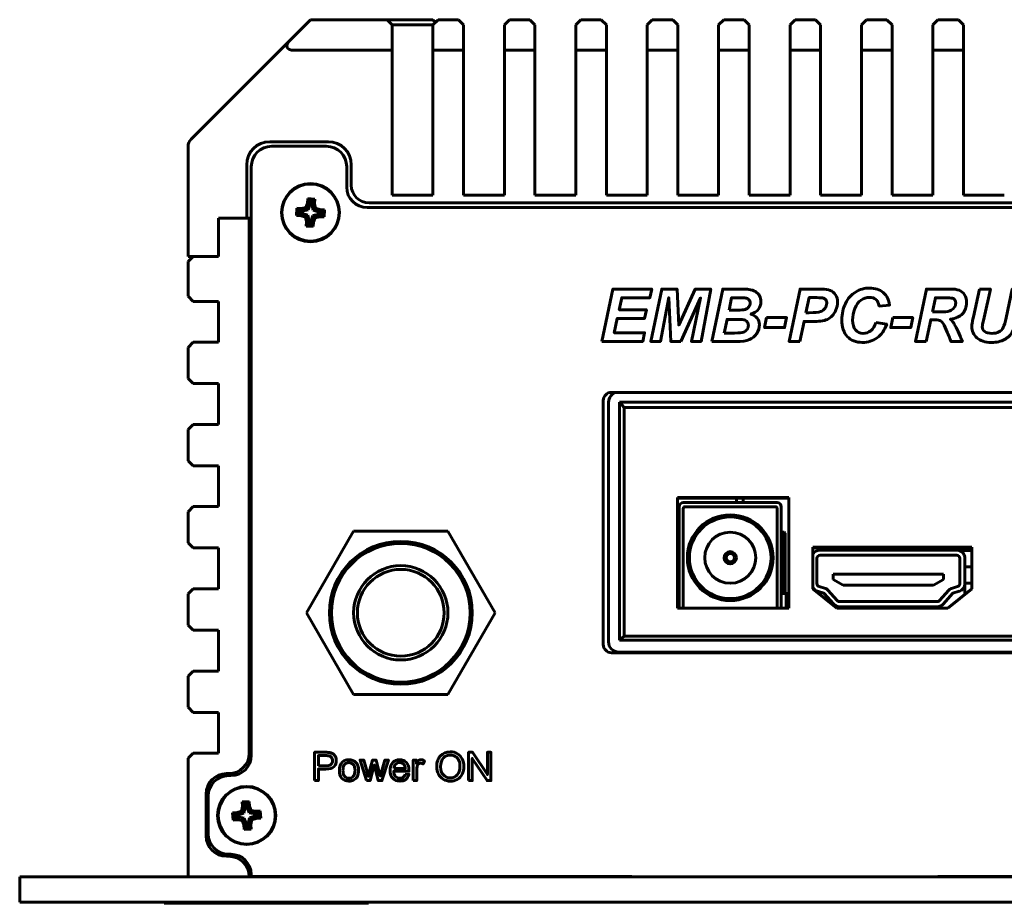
# Model space of a CAD drawing. Header units: millimetres. Extents: x -130 to 140, y -142 to 74.
# Tile 1 of 13: x -130 to -33, y -142 to -55. Entities that reach past the tile are written whole.
import ezdxf

# ---------------------------------------------------------------- set-up
doc = ezdxf.new("R2010")
doc.units = ezdxf.units.MM
doc.linetypes.add('K5LT_BASIC', pattern=[0])

msp = doc.modelspace()

# ---------------------------------------------------------------- linework, layer by layer
at = {"color": 150, "linetype": 'K5LT_BASIC', "lineweight": 60, "true_color": 0x0080ff}
for p, q in [((-103.206, -57.068), (-101.212, -55.074)), ((-101.212, -55.074), (-101.212, -55.068)), ((-101.212, -55.068), (-93.706, -55.068)), ((-93.706, -55.068), (-92.306, -55.068)), ((-93.206, -55.568), (-93.706, -55.068)), ((-93.206, -55.568), (-93.206, -58.068)), ((-93.206, -55.568), (-92.087, -55.568)), ((-92.306, -55.068), (-89.212, -55.068)), ((-92.087, -55.568), (-89.205, -55.568)), ((-89.212, -55.068), (-88.959, -55.322)), ((-89.212, -55.068), (-88.959, -55.322)), ((-88.705, -55.068), (-89.205, -55.568)), ((-89.205, -58.068), (-89.205, -55.568)), ((-88.705, -55.068), (-86.705, -55.068)), ((-86.205, -55.568), (-86.705, -55.068)), ((-86.205, -55.568), (-86.205, -58.068)), ((-81.706, -55.068), (-82.206, -55.568)), ((-82.206, -58.068), (-82.206, -55.568)), ((-81.706, -55.068), (-79.706, -55.068)), ((-79.206, -55.568), (-79.706, -55.068)), ((-79.206, -55.568), (-79.206, -58.068)), ((-74.706, -55.068), (-75.206, -55.568)), ((-75.206, -58.068), (-75.206, -55.568)), ((-74.706, -55.068), (-72.706, -55.068)), ((-72.206, -55.568), (-72.706, -55.068)), ((-72.206, -55.568), (-72.206, -58.068)), ((-67.706, -55.068), (-68.206, -55.568)), ((-68.206, -58.068), (-68.206, -55.568)), ((-67.706, -55.068), (-65.706, -55.068)), ((-65.206, -55.568), (-65.706, -55.068)), ((-65.206, -55.568), (-65.206, -58.068)), ((-60.706, -55.068), (-61.206, -55.568)), ((-61.206, -58.068), (-61.206, -55.568)), ((-60.706, -55.068), (-58.706, -55.068)), ((-58.206, -55.568), (-58.706, -55.068)), ((-58.206, -55.568), (-58.206, -58.068)), ((-53.706, -55.068), (-54.206, -55.568)), ((-54.206, -58.068), (-54.206, -55.568)), ((-53.706, -55.068), (-51.706, -55.068)), ((-51.206, -55.568), (-51.706, -55.068)), ((-51.206, -55.568), (-51.206, -58.068)), ((-46.706, -55.068), (-47.206, -55.568)), ((-47.206, -58.068), (-47.206, -55.568)), ((-46.706, -55.068), (-44.706, -55.068)), ((-44.206, -55.568), (-44.706, -55.068)), ((-44.206, -55.568), (-44.206, -58.068)), ((-39.706, -55.068), (-40.206, -55.568)), ((-40.206, -58.068), (-40.206, -55.568)), ((-39.706, -55.068), (-37.706, -55.068)), ((-37.206, -55.568), (-37.706, -55.068)), ((-37.206, -55.568), (-37.206, -58.068)), ((-103.206, -57.068), (-112.914, -66.775)), ((-102.792, -58.068), (-93.206, -58.068)), ((-93.206, -58.068), (-93.206, -72.268)), ((-89.205, -72.268), (-89.205, -58.068)), ((-89.205, -58.068), (-86.205, -58.068)), ((-86.205, -72.268), (-86.205, -58.068)), ((-82.206, -72.268), (-82.206, -58.068)), ((-82.206, -58.068), (-79.206, -58.068)), ((-79.206, -58.068), (-79.206, -72.268)), ((-75.206, -72.268), (-75.206, -58.068)), ((-75.206, -58.068), (-72.206, -58.068)), ((-72.206, -58.068), (-72.206, -72.268)), ((-68.206, -72.268), (-68.206, -58.068)), ((-68.206, -58.068), (-65.206, -58.068)), ((-65.206, -58.068), (-65.206, -72.268)), ((-61.206, -72.268), (-61.206, -58.068)), ((-61.206, -58.068), (-58.206, -58.068)), ((-58.206, -58.068), (-58.206, -72.268)), ((-54.206, -72.268), (-54.206, -58.068)), ((-54.206, -58.068), (-51.206, -58.068)), ((-51.206, -58.068), (-51.206, -72.268)), ((-47.206, -72.268), (-47.206, -58.068)), ((-47.206, -58.068), (-44.206, -58.068)), ((-44.206, -58.068), (-44.206, -72.268)), ((-40.206, -72.268), (-40.206, -58.068)), ((-40.206, -58.068), (-37.206, -58.068)), ((-37.206, -58.068), (-37.206, -72.268)), ((-113.206, -78.268), (-113.206, -67.482)), ((-105.206, -67.018), (-99.456, -67.018)), ((-99.656, -67.468), (-105.006, -67.468)), ((-107.456, -74.518), (-107.456, -69.268)), ((-107.006, -69.468), (-107.006, -127.116)), ((-97.656, -71.468), (-97.656, -69.468)), ((-97.206, -69.268), (-97.206, -71.268)), ((-93.206, -72.268), (-89.205, -72.268)), ((-86.205, -72.268), (-82.206, -72.268)), ((-79.206, -72.268), (-75.206, -72.268)), ((-72.206, -72.268), (-68.206, -72.268)), ((-65.206, -72.268), (-61.206, -72.268)), ((-58.206, -72.268), (-54.206, -72.268)), ((-51.206, -72.268), (-47.206, -72.268)), ((-44.206, -72.268), (-40.206, -72.268)), ((-37.206, -72.268), (-33.206, -72.268)), ((-101.506, -73.05), (-101.651, -73.471)), ((-101.48, -72.595), (-101.506, -73.05)), ((-101.244, -73.102), (-101.506, -73.05)), ((-100.781, -72.634), (-101.48, -72.595)), ((-101.231, -72.874), (-101.48, -72.595)), ((-101.244, -73.102), (-101.449, -73.697)), ((-101.231, -72.874), (-101.244, -73.102)), ((-101.06, -72.884), (-101.231, -72.874)), ((-101.073, -73.111), (-101.06, -72.884)), ((-101.073, -73.111), (-100.807, -73.089)), ((-100.935, -73.726), (-101.073, -73.111)), ((-101.06, -72.884), (-100.781, -72.634)), ((-100.807, -73.089), (-100.781, -72.634)), ((-100.709, -73.524), (-100.807, -73.089)), ((-95.456, -73.018), (-0.755, -73.018)), ((-102.54, -73.543), (-102.579, -74.242)), ((-102.301, -73.993), (-102.579, -74.242)), ((-102.579, -74.242), (-102.124, -74.267)), ((-102.085, -73.569), (-102.54, -73.543)), ((-102.291, -73.822), (-102.54, -73.543)), ((-102.291, -73.822), (-102.301, -73.993)), ((-102.301, -73.993), (-102.073, -74.005)), ((-102.063, -73.835), (-102.291, -73.822)), ((-102.073, -74.005), (-102.124, -74.267)), ((-102.124, -74.267), (-101.703, -74.413)), ((-101.651, -73.471), (-102.085, -73.569)), ((-102.063, -73.835), (-102.085, -73.569)), ((-102.073, -74.005), (-101.478, -74.211)), ((-101.449, -73.697), (-102.063, -73.835)), ((-101.478, -74.211), (-101.703, -74.413)), ((-101.449, -73.697), (-101.651, -73.471)), ((-101.478, -74.211), (-101.34, -74.825)), ((-101.169, -74.835), (-100.964, -74.239)), ((-100.964, -74.239), (-100.349, -74.102)), ((-100.964, -74.239), (-100.762, -74.465)), ((-100.935, -73.726), (-100.709, -73.524)), ((-100.34, -73.931), (-100.935, -73.726)), ((-100.288, -73.669), (-100.709, -73.524)), ((-100.349, -74.102), (-100.328, -74.368)), ((-100.349, -74.102), (-100.122, -74.115)), ((-100.34, -73.931), (-100.288, -73.669)), ((-100.112, -73.944), (-100.34, -73.931)), ((-99.834, -73.694), (-100.288, -73.669)), ((-100.122, -74.115), (-100.112, -73.944)), ((-100.122, -74.115), (-99.873, -74.393)), ((-100.112, -73.944), (-99.834, -73.694)), ((-99.873, -74.393), (-99.834, -73.694)), ((-0.305, -73.468), (-95.656, -73.468)), ((-107.456, -74.518), (-110.206, -74.518)), ((-110.206, -78.268), (-110.206, -74.518)), ((-110.206, -78.268), (-110.206, -74.518)), ((-107.206, -74.518), (-110.206, -74.518)), ((-107.206, -74.518), (-107.206, -126.916)), ((-107.206, -74.518), (-107.006, -74.518)), ((-101.703, -74.413), (-101.606, -74.847)), ((-101.606, -74.847), (-101.632, -75.302)), ((-101.353, -75.053), (-101.632, -75.302)), ((-101.34, -74.825), (-101.606, -74.847)), ((-101.34, -74.825), (-101.353, -75.053)), ((-101.353, -75.053), (-101.182, -75.062)), ((-101.182, -75.062), (-101.169, -74.835)), ((-101.182, -75.062), (-100.933, -75.341)), ((-101.169, -74.835), (-100.907, -74.886)), ((-100.933, -75.341), (-100.907, -74.886)), ((-100.907, -74.886), (-100.762, -74.465)), ((-100.762, -74.465), (-100.328, -74.368)), ((-100.328, -74.368), (-99.873, -74.393)), ((-101.632, -75.302), (-100.933, -75.341)), ((-112.706, -78.268), (-113.206, -78.268)), ((-112.706, -78.268), (-113.206, -78.768)), ((-113.206, -82.161), (-113.206, -78.768)), ((-112.706, -78.268), (-110.206, -78.268)), ((-110.206, -78.268), (-112.206, -78.268)), ((-113.206, -82.161), (-112.706, -82.661)), ((-110.206, -82.661), (-112.706, -82.661)), ((-110.206, -86.661), (-110.206, -82.661)), ((-112.706, -86.661), (-113.206, -87.161)), ((-112.706, -86.661), (-110.206, -86.661)), ((-113.206, -90.213), (-113.206, -87.161)), ((-113.206, -90.213), (-112.706, -90.713)), ((-110.206, -90.713), (-112.706, -90.713)), ((-110.206, -94.713), (-110.206, -90.713)), ((85.694, -91.57), (-71.706, -91.57)), ((-72.506, -92.37), (-72.506, -116.27)), ((-71.996, -92.537), (-71.996, -116.008)), ((-70.917, -115.849), (-70.917, -92.539)), ((-70.469, -93.038), (-70.917, -92.539)), ((-70.917, -92.539), (84.926, -92.539)), ((-70.469, -115.455), (-70.469, -93.038)), ((-70.469, -93.038), (84.478, -93.038)), ((-112.706, -94.713), (-113.206, -95.213)), ((-113.206, -98.263), (-113.206, -95.213)), ((-112.706, -94.713), (-110.206, -94.713)), ((-113.206, -98.263), (-112.706, -98.763)), ((-110.206, -98.763), (-112.706, -98.763)), ((-110.206, -102.763), (-110.206, -98.763)), ((-54.313, -101.881), (-65.246, -101.881)), ((-65.246, -101.881), (-65.246, -112.716)), ((-54.313, -101.949), (-65.246, -101.949)), ((-59.466, -102.368), (-59.466, -101.949)), ((-58.816, -101.949), (-58.816, -102.368)), ((-54.313, -112.716), (-54.313, -101.881)), ((-112.706, -102.763), (-113.206, -103.263)), ((-112.706, -102.763), (-110.206, -102.763)), ((-65.066, -102.768), (-65.066, -112.618)), ((-55.466, -102.368), (-64.666, -102.368)), ((-64.666, -112.618), (-64.666, -102.968)), ((-64.466, -102.768), (-55.666, -102.768)), ((-55.466, -102.968), (-55.466, -112.618)), ((-55.066, -112.618), (-55.066, -102.768)), ((-113.206, -106.315), (-113.206, -103.263)), ((-101.594, -113.166), (-96.975, -105.166)), ((-87.738, -105.166), (-96.975, -105.166)), ((-83.119, -113.166), (-87.738, -105.166)), ((-55.066, -105.268), (-54.873, -105.268)), ((-55.066, -105.368), (-54.831, -105.368)), ((-54.831, -105.368), (-54.873, -105.268)), ((-54.873, -105.268), (-54.781, -105.268)), ((-54.831, -111.268), (-54.831, -105.368)), ((-54.831, -105.368), (-54.681, -105.368)), ((-54.681, -105.368), (-54.781, -105.268)), ((-54.681, -111.268), (-54.681, -105.368)), ((-113.206, -106.315), (-112.706, -106.815)), ((-110.206, -106.815), (-112.706, -106.815)), ((-110.206, -110.815), (-110.206, -106.815)), ((-51.979, -106.744), (-51.979, -110.819)), ((-36.378, -106.744), (-51.979, -106.744)), ((-36.378, -106.812), (-51.979, -106.812)), ((-37.866, -107.018), (-51.266, -107.018)), ((-37.588, -107.068), (-36.378, -107.068)), ((-36.378, -110.819), (-36.378, -106.744)), ((-51.566, -110.297), (-51.566, -107.818)), ((-51.266, -107.518), (-37.866, -107.518)), ((-37.566, -107.818), (-37.566, -110.297)), ((-37.066, -110.297), (-37.066, -107.818)), ((-37.066, -108.668), (-36.378, -108.668)), ((-49.966, -109.368), (-49.966, -109.918)), ((-39.166, -109.368), (-49.966, -109.368)), ((-49.966, -109.918), (-48.99, -110.448)), ((-40.143, -110.448), (-39.166, -109.918)), ((-39.166, -109.918), (-39.166, -109.368)), ((-112.706, -110.815), (-113.206, -111.315)), ((-112.706, -110.815), (-110.206, -110.815)), ((-51.979, -110.819), (-49.625, -112.716)), ((-50.74, -110.773), (-51.355, -110.583)), ((-49.581, -111.966), (-50.489, -110.935)), ((-48.99, -110.448), (-40.143, -110.448)), ((-38.644, -110.935), (-39.552, -111.966)), ((-38.733, -112.716), (-36.378, -110.819)), ((-37.778, -110.583), (-38.393, -110.773)), ((-37.066, -110.268), (-36.378, -110.268)), ((-37.066, -111.373), (-37.066, -110.297)), ((-113.206, -114.365), (-113.206, -111.315)), ((-55.066, -111.268), (-54.586, -111.268)), ((-54.586, -111.268), (-54.313, -111.268)), ((-54.586, -112.716), (-54.586, -111.268)), ((-51.502, -111.061), (-50.887, -111.25)), ((-50.864, -111.265), (-49.956, -112.297)), ((-39.177, -112.297), (-38.269, -111.265)), ((-38.246, -111.25), (-37.631, -111.061)), ((-65.246, -112.716), (-54.313, -112.716)), ((-65.066, -112.716), (-65.066, -112.618)), ((-64.666, -112.618), (-64.666, -112.716)), ((-55.466, -112.716), (-55.466, -112.618)), ((-55.066, -112.618), (-55.066, -112.716)), ((-49.625, -112.716), (-38.733, -112.716)), ((-39.777, -112.068), (-49.356, -112.068)), ((-49.356, -112.568), (-39.777, -112.568)), ((-101.594, -113.166), (-96.975, -121.166)), ((-87.738, -121.166), (-83.119, -113.166)), ((-113.206, -114.365), (-112.706, -114.865)), ((-110.206, -114.865), (-112.706, -114.865)), ((-110.206, -118.865), (-110.206, -114.865)), ((-70.469, -115.455), (-70.917, -115.849)), ((84.478, -115.455), (-70.469, -115.455)), ((84.926, -115.849), (-70.917, -115.849)), ((-71.706, -117.07), (85.694, -117.07)), ((-70.997, -117.005), (85.006, -117.005)), ((-112.706, -118.865), (-113.206, -119.365)), ((-113.206, -122.416), (-113.206, -119.365)), ((-112.706, -118.865), (-110.206, -118.865)), ((-96.975, -121.166), (-87.738, -121.166)), ((-113.206, -122.416), (-112.706, -122.916)), ((-110.206, -122.916), (-112.706, -122.916)), ((-110.206, -126.916), (-110.206, -122.916)), ((-112.706, -126.916), (-113.206, -127.416)), ((-112.706, -126.916), (-110.206, -126.916)), ((-113.206, -139.018), (-113.206, -127.416)), ((-109.206, -128.916), (-109.43, -128.916)), ((-109.006, -129.116), (-109.23, -129.116)), ((-111.43, -130.916), (-111.43, -135.018)), ((-111.23, -131.116), (-111.23, -134.818)), ((-107.87, -132.146), (-107.96, -132.582)), ((-107.204, -131.641), (-107.903, -131.691)), ((-107.903, -131.691), (-107.87, -132.146)), ((-107.62, -131.936), (-107.903, -131.691)), ((-107.604, -132.163), (-107.87, -132.146)), ((-107.604, -132.163), (-107.731, -132.78)), ((-107.449, -131.924), (-107.62, -131.936)), ((-107.62, -131.936), (-107.604, -132.163)), ((-107.449, -131.924), (-107.204, -131.641)), ((-107.433, -132.151), (-107.449, -131.924)), ((-107.433, -132.151), (-107.172, -132.096)), ((-107.218, -132.743), (-107.433, -132.151)), ((-107.172, -132.096), (-107.204, -131.641)), ((-107.02, -132.514), (-107.172, -132.096)), ((-108.379, -132.734), (-108.834, -132.766)), ((-108.551, -133.011), (-108.834, -132.766)), ((-108.834, -132.766), (-108.783, -133.464)), ((-108.323, -132.995), (-108.551, -133.011)), ((-108.551, -133.011), (-108.539, -133.182)), ((-108.539, -133.182), (-108.311, -133.165)), ((-107.96, -132.582), (-108.379, -132.734)), ((-108.323, -132.995), (-108.379, -132.734)), ((-108.311, -133.165), (-108.329, -133.432)), ((-107.731, -132.78), (-108.323, -132.995)), ((-108.311, -133.165), (-107.695, -133.293)), ((-107.731, -132.78), (-107.96, -132.582)), ((-107.218, -132.743), (-107.02, -132.514)), ((-106.602, -132.871), (-107.218, -132.743)), ((-107.182, -133.256), (-106.589, -133.042)), ((-106.584, -132.605), (-107.02, -132.514)), ((-106.602, -132.871), (-106.584, -132.605)), ((-106.374, -132.855), (-106.602, -132.871)), ((-106.589, -133.042), (-106.362, -133.025)), ((-106.589, -133.042), (-106.534, -133.303)), ((-106.129, -132.572), (-106.584, -132.605)), ((-106.374, -132.855), (-106.129, -132.572)), ((-106.362, -133.025), (-106.374, -132.855)), ((-106.362, -133.025), (-106.079, -133.27)), ((-106.079, -133.27), (-106.129, -132.572)), ((-108.539, -133.182), (-108.783, -133.464)), ((-108.783, -133.464), (-108.329, -133.432)), ((-108.329, -133.432), (-107.893, -133.522)), ((-107.695, -133.293), (-107.893, -133.522)), ((-107.893, -133.522), (-107.741, -133.941)), ((-107.48, -133.885), (-107.741, -133.941)), ((-107.741, -133.941), (-107.708, -134.395)), ((-107.464, -134.113), (-107.708, -134.395)), ((-107.695, -133.293), (-107.48, -133.885)), ((-107.48, -133.885), (-107.464, -134.113)), ((-107.464, -134.113), (-107.293, -134.1)), ((-107.309, -133.873), (-107.182, -133.256)), ((-107.293, -134.1), (-107.309, -133.873)), ((-107.309, -133.873), (-107.043, -133.891)), ((-107.293, -134.1), (-107.01, -134.345)), ((-107.182, -133.256), (-106.953, -133.455)), ((-107.043, -133.891), (-106.953, -133.455)), ((-107.01, -134.345), (-107.043, -133.891)), ((-106.953, -133.455), (-106.534, -133.303)), ((-106.534, -133.303), (-106.079, -133.27)), ((-107.708, -134.395), (-107.01, -134.345)), ((-109.43, -137.018), (-109.206, -137.018)), ((-109.23, -136.818), (-109.006, -136.818)), ((-107.006, -138.77), (-107.006, -139.01)), ((-129.706, -141.518), (-129.706, -139.018)), ((-129.706, -139.018), (-119.706, -139.018)), ((-119.706, -139.018), (130.294, -139.018)), ((-107.006, -139.01), (-69.706, -139.01)), ((-104.206, -139.018), (-104.206, -139.01)), ((-69.706, -139.01), (-69.706, -139.018)), ((-39.706, -139.018), (-39.706, -139.01)), ((-39.706, -139.01), (-9.706, -139.01)), ((-129.706, -141.518), (-119.706, -141.518)), ((-119.706, -141.518), (130.294, -141.518)), ((-115.531, -141.518), (-115.531, -141.618)), ((-114.531, -141.618), (-115.531, -141.618)), ((-96.531, -141.618), (-114.531, -141.618)), ((-114.491, -141.618), (-114.491, -141.619)), ((-111.565, -141.619), (-114.491, -141.619)), ((-111.565, -141.618), (-111.565, -141.619)), ((-111.499, -141.618), (-111.499, -141.619)), ((-109.232, -141.619), (-111.499, -141.619)), ((-109.232, -141.618), (-109.232, -141.619)), ((-109.042, -141.618), (-109.042, -141.619)), ((-108.722, -141.619), (-109.042, -141.619)), ((-108.722, -141.618), (-108.722, -141.619)), ((-106.734, -141.619), (-108.722, -141.619)), ((-106.734, -141.618), (-106.734, -141.619)), ((-106.417, -141.618), (-106.417, -141.619)), ((-106.416, -141.619), (-106.417, -141.619)), ((-105.326, -141.619), (-106.416, -141.619)), ((-105.326, -141.618), (-105.326, -141.619)), ((-105.206, -141.618), (-105.206, -141.619)), ((-105.047, -141.619), (-105.206, -141.619)), ((-104.085, -141.619), (-105.047, -141.619)), ((-104.085, -141.618), (-104.085, -141.619)), ((-103.008, -141.619), (-104.085, -141.619)), ((-103.008, -141.618), (-103.008, -141.619)), ((-102.713, -141.618), (-102.713, -141.619)), ((-102.392, -141.619), (-102.713, -141.619)), ((-102.392, -141.618), (-102.392, -141.619)), ((-100.404, -141.619), (-102.392, -141.619)), ((-100.404, -141.618), (-100.404, -141.619)), ((-100.161, -141.618), (-100.161, -141.619)), ((-100.161, -141.618), (-100.161, -141.619)), ((-99.095, -141.619), (-100.161, -141.619)), ((-100.161, -141.619), (-100.161, -141.619)), ((-99.095, -141.618), (-99.095, -141.619)), ((-97.7, -141.619), (-99.095, -141.619)), ((-97.7, -141.618), (-97.7, -141.619)), ((-97.351, -141.618), (-97.351, -141.619)), ((-97.351, -141.619), (-97.351, -141.619)), ((-97.055, -141.619), (-97.351, -141.619)), ((-97.055, -141.618), (-97.055, -141.619)), ((-96.44, -141.619), (-97.055, -141.619)), ((-95.531, -141.618), (-96.531, -141.618)), ((-96.215, -141.619), (-96.44, -141.619)), ((-96.215, -141.618), (-96.215, -141.619)), ((-95.531, -141.518), (-95.531, -141.618))]:
    msp.add_line(p, q, dxfattribs=at)
for centre, radius in [((-101.206, -73.968), 2.85), ((-101.206, -73.968), 2.8), ((-60.066, -107.768), 4.2), ((-60.066, -107.768), 4), ((-60.066, -107.768), 2.5), ((-60.066, -107.768), 0.6), ((-60.066, -107.768), 0.4), ((-92.356, -113.166), 4.619), ((-92.356, -113.166), 4.25), ((-107.456, -133.018), 2.85), ((-107.456, -133.018), 2.8)]:
    msp.add_circle(centre, radius, dxfattribs=at)
for centre, radius, start, end in [((-112.206, -67.482), 1, 135, 180), ((-105.206, -69.268), 2.25, 90, 180), ((-105.006, -69.468), 2, 90, 180), ((-99.656, -69.468), 2, 0, 90), ((-99.456, -69.268), 2.25, 0, 90), ((-95.456, -71.268), 1.75, 180, 270), ((-95.656, -71.468), 2, 180, 270), ((-71.706, -92.37), 0.8, 90, 180), ((-64.666, -102.768), 0.4, 90, 180), ((-64.466, -102.968), 0.2, 90, 180), ((-55.666, -102.968), 0.2, 0, 90), ((-55.466, -102.768), 0.4, 0, 90), ((-92.356, -113.166), 7, 0, 180), ((-92.356, -113.166), 6.8, 0, 180), ((-51.266, -107.818), 0.8, 90, 153.02256), ((-37.866, -107.818), 0.8, 0, 90), ((-51.266, -107.818), 0.3, 90, 180), ((-37.866, -107.818), 0.3, 0, 90), ((-51.266, -110.297), 0.8, 206.97744, 252.89727), ((-51.266, -110.297), 0.3, 180, 252.89727), ((-50.902, -111.298), 0.55, 41.34778, 72.89727), ((-38.231, -111.298), 0.55, 107.10273, 138.65222), ((-37.866, -110.297), 0.3, 287.10273, 0), ((-37.866, -110.297), 0.8, 287.10273, 0), ((-50.902, -111.298), 0.05, 41.34778, 72.89727), ((-38.231, -111.298), 0.05, 107.10273, 138.65222), ((-64.566, -112.668), 0.1, 180, 208.75932), ((-55.566, -112.668), 0.1, 331.24068, 0), ((-49.356, -111.768), 0.8, 221.34778, 270), ((-49.356, -111.768), 0.3, 221.34778, 270), ((-39.777, -111.768), 0.3, 269.99999, 318.65222), ((-39.777, -111.768), 0.8, 269.99999, 318.65222), ((-92.356, -113.166), 7, 180, 0), ((-92.356, -113.166), 6.8, 180, 0), ((-71.706, -116.27), 0.8, 180, 270), ((-109.206, -126.916), 2, 270, 0), ((-109.006, -127.116), 2, 270, 0), ((-109.43, -130.916), 2, 90, 180), ((-109.23, -131.116), 2, 90, 180), ((-109.43, -135.018), 2, 180, 270), ((-109.23, -134.818), 2, 180, 270), ((-109.206, -139.018), 2, 0, 90), ((-109.006, -138.818), 2, 1.3806, 90)]:
    msp.add_arc(centre, radius, start, end, dxfattribs=at)
for centre, major_axis, ratio, start_param, end_param in [((-101.792, -57.068), (-1.707, -0.707), 0.414214, 5.497787, 7.068583), ((-70.994, -92.54), (0.853, -0.527), 0.996941, 2.371248, 3.693524), ((-70.994, -116.005), (0.853, 0.527), 0.996941, 2.589661, 4.157719)]:
    msp.add_ellipse(centre, major_axis=major_axis, ratio=ratio, start_param=start_param, end_param=end_param, dxfattribs=at)
for points, knots in [([(-72.65, -86.586), (-72.65, -86.586), (-71.573, -81.448), (-71.573, -81.448), (-67.767, -81.448), (-67.767, -81.448), (-67.947, -82.31), (-67.947, -82.31), (-70.697, -82.31), (-70.697, -82.31), (-70.951, -83.472), (-70.951, -83.472), (-68.284, -83.472), (-68.284, -83.472), (-68.464, -84.333), (-68.464, -84.333), (-71.139, -84.333), (-71.139, -84.333), (-71.443, -85.725), (-71.443, -85.725), (-68.457, -85.725), (-68.457, -85.725), (-68.636, -86.586), (-68.636, -86.586), (-72.65, -86.586), (-72.65, -86.586)], [0, 0, 0, 0, 0.083333, 0.083333, 0.166667, 0.166667, 0.25, 0.25, 0.333333, 0.333333, 0.416667, 0.416667, 0.5, 0.5, 0.583333, 0.583333, 0.666667, 0.666667, 0.75, 0.75, 0.833333, 0.833333, 0.916667, 0.916667, 1, 1, 1, 1]), ([(-64.895, -86.586), (-64.895, -86.586), (-65.9, -86.586), (-65.9, -86.586), (-66.091, -82.294), (-66.091, -82.294), (-66.906, -86.586), (-66.906, -86.586), (-67.86, -86.586), (-67.86, -86.586), (-66.784, -81.448), (-66.784, -81.448), (-65.276, -81.448), (-65.276, -81.448), (-65.118, -84.98), (-65.118, -84.98), (-63.501, -81.448), (-63.501, -81.448), (-61.98, -81.448), (-61.98, -81.448), (-62.917, -86.586), (-62.917, -86.586), (-63.875, -86.586), (-63.875, -86.586), (-62.981, -82.324), (-62.981, -82.324), (-64.895, -86.586), (-64.895, -86.586)], [0, 0, 0, 0, 0.076923, 0.076923, 0.153846, 0.153846, 0.230769, 0.230769, 0.307692, 0.307692, 0.384615, 0.384615, 0.461538, 0.461538, 0.538462, 0.538462, 0.615385, 0.615385, 0.692308, 0.692308, 0.769231, 0.769231, 0.846154, 0.846154, 0.923077, 0.923077, 1, 1, 1, 1]), ([(-61.886, -86.586), (-61.886, -86.586), (-60.809, -81.448), (-60.809, -81.448), (-59.05, -81.448), (-59.05, -81.448), (-58.668, -81.448), (-58.401, -81.46), (-58.248, -81.483), (-57.995, -81.519), (-57.781, -81.588), (-57.605, -81.694), (-57.429, -81.799), (-57.296, -81.939), (-57.204, -82.115), (-57.113, -82.289), (-57.068, -82.484), (-57.068, -82.696), (-57.068, -82.982), (-57.147, -83.228), (-57.306, -83.437), (-57.465, -83.647), (-57.711, -83.806), (-58.042, -83.912), (-57.78, -83.985), (-57.574, -84.114), (-57.426, -84.3), (-57.279, -84.485), (-57.204, -84.695), (-57.204, -84.929), (-57.204, -85.237), (-57.292, -85.53), (-57.468, -85.806), (-57.644, -86.084), (-57.885, -86.282), (-58.194, -86.404), (-58.503, -86.525), (-58.925, -86.586), (-59.462, -86.586), (-59.462, -86.586), (-61.886, -86.586), (-61.886, -86.586)], [0, 0, 0, 0, 0.071429, 0.071429, 0.142857, 0.142857, 0.142857, 0.214286, 0.214286, 0.214286, 0.285714, 0.285714, 0.285714, 0.357143, 0.357143, 0.357143, 0.428571, 0.428571, 0.428571, 0.5, 0.5, 0.5, 0.571429, 0.571429, 0.571429, 0.642857, 0.642857, 0.642857, 0.714286, 0.714286, 0.714286, 0.785714, 0.785714, 0.785714, 0.857143, 0.857143, 0.857143, 0.928571, 0.928571, 0.928571, 1, 1, 1, 1]), ([(-53.245, -86.586), (-53.245, -86.586), (-54.302, -86.586), (-54.302, -86.586), (-53.225, -81.448), (-53.225, -81.448), (-51.138, -81.448), (-51.138, -81.448), (-50.767, -81.448), (-50.474, -81.493), (-50.258, -81.58), (-50.041, -81.667), (-49.87, -81.812), (-49.745, -82.014), (-49.619, -82.216), (-49.556, -82.458), (-49.556, -82.738), (-49.556, -82.997), (-49.606, -83.25), (-49.706, -83.495), (-49.807, -83.741), (-49.93, -83.937), (-50.222, -84.231), (-50.379, -84.343), (-50.548, -84.419), (-50.715, -84.494), (-50.941, -84.552), (-51.228, -84.593), (-51.393, -84.615), (-51.704, -84.627), (-52.159, -84.627), (-52.159, -84.627), (-52.835, -84.627), (-52.835, -84.627), (-53.245, -86.586), (-53.245, -86.586)], [0, 0, 0, 0, 0.076923, 0.076923, 0.153846, 0.153846, 0.230769, 0.230769, 0.230769, 0.307692, 0.307692, 0.307692, 0.384615, 0.384615, 0.384615, 0.461538, 0.461538, 0.461538, 0.538462, 0.538462, 0.538462, 0.615385, 0.615385, 0.692308, 0.692308, 0.692308, 0.769231, 0.769231, 0.769231, 0.846154, 0.846154, 0.846154, 0.923077, 0.923077, 1, 1, 1, 1]), ([(-45.793, -84.742), (-45.793, -84.742), (-44.73, -84.903), (-44.73, -84.903), (-44.937, -85.479), (-45.249, -85.919), (-45.665, -86.223), (-46.079, -86.528), (-46.566, -86.679), (-47.124, -86.679), (-47.751, -86.679), (-48.241, -86.49), (-48.948, -85.732), (-49.125, -85.182), (-49.125, -84.461), (-49.125, -83.876), (-49.006, -83.342), (-48.769, -82.856), (-48.532, -82.371), (-48.204, -81.999), (-47.783, -81.741), (-47.363, -81.484), (-46.906, -81.355), (-46.412, -81.355), (-45.855, -81.355), (-45.406, -81.505), (-45.063, -81.802), (-44.719, -82.101), (-44.518, -82.507), (-44.457, -83.022), (-44.457, -83.022), (-45.47, -83.12), (-45.47, -83.12), (-45.526, -82.82), (-45.634, -82.604), (-45.793, -82.469), (-45.952, -82.333), (-46.164, -82.266), (-46.429, -82.266), (-46.72, -82.266), (-46.992, -82.355), (-47.244, -82.533), (-47.497, -82.711), (-47.698, -82.99), (-47.849, -83.369), (-48.001, -83.747), (-48.076, -84.125), (-48.076, -84.503), (-48.076, -84.915), (-47.978, -85.235), (-47.782, -85.46), (-47.586, -85.684), (-47.34, -85.797), (-47.048, -85.797), (-46.775, -85.797), (-46.526, -85.708), (-46.3, -85.53), (-46.073, -85.353), (-45.904, -85.09), (-45.793, -84.742)], [0, 0, 0, 0, 0.05, 0.05, 0.05, 0.1, 0.1, 0.1, 0.15, 0.15, 0.15, 0.2, 0.2, 0.25, 0.25, 0.25, 0.3, 0.3, 0.3, 0.35, 0.35, 0.35, 0.4, 0.4, 0.4, 0.45, 0.45, 0.45, 0.5, 0.5, 0.5, 0.55, 0.55, 0.55, 0.6, 0.6, 0.6, 0.65, 0.65, 0.65, 0.7, 0.7, 0.7, 0.75, 0.75, 0.75, 0.8, 0.8, 0.8, 0.85, 0.85, 0.85, 0.9, 0.9, 0.9, 0.95, 0.95, 0.95, 1, 1, 1, 1]), ([(-40.857, -86.586), (-40.857, -86.586), (-41.914, -86.586), (-41.914, -86.586), (-40.837, -81.448), (-40.837, -81.448), (-38.556, -81.448), (-38.556, -81.448), (-38.163, -81.448), (-37.858, -81.489), (-37.639, -81.569), (-37.421, -81.651), (-37.245, -81.798), (-37.11, -82.013), (-36.976, -82.228), (-36.909, -82.488), (-36.909, -82.794), (-36.909, -83.232), (-37.039, -83.592), (-37.301, -83.875), (-37.562, -84.16), (-37.959, -84.335), (-38.489, -84.402), (-38.353, -84.524), (-38.227, -84.685), (-38.107, -84.883), (-37.871, -85.285), (-37.608, -85.853), (-37.318, -86.586), (-37.318, -86.586), (-38.453, -86.586), (-38.453, -86.586), (-38.544, -86.297), (-38.723, -85.846), (-38.99, -85.232), (-39.135, -84.901), (-39.289, -84.677), (-39.453, -84.564), (-39.554, -84.496), (-39.73, -84.462), (-39.98, -84.462), (-39.98, -84.462), (-40.412, -84.462), (-40.412, -84.462), (-40.857, -86.586), (-40.857, -86.586)], [0, 0, 0, 0, 0.0625, 0.0625, 0.125, 0.125, 0.1875, 0.1875, 0.1875, 0.25, 0.25, 0.25, 0.3125, 0.3125, 0.3125, 0.375, 0.375, 0.375, 0.4375, 0.4375, 0.4375, 0.5, 0.5, 0.5, 0.5625, 0.5625, 0.5625, 0.625, 0.625, 0.625, 0.6875, 0.6875, 0.6875, 0.75, 0.75, 0.75, 0.8125, 0.8125, 0.8125, 0.875, 0.875, 0.875, 0.9375, 0.9375, 1, 1, 1, 1]), ([(-35.622, -81.448), (-35.622, -81.448), (-34.569, -81.448), (-34.569, -81.448), (-35.18, -84.243), (-35.18, -84.243), (-35.334, -84.927), (-35.334, -84.927), (-35.342, -84.986), (-35.353, -85.061), (-35.367, -85.152), (-35.367, -85.339), (-35.287, -85.493), (-35.126, -85.615), (-34.964, -85.736), (-34.729, -85.797), (-34.422, -85.797), (-34.145, -85.797), (-33.917, -85.749), (-33.736, -85.652), (-33.555, -85.556), (-33.415, -85.413), (-33.316, -85.224), (-33.218, -85.034), (-33.117, -84.711), (-33.016, -84.257), (-33.016, -84.257), (-32.427, -81.448), (-32.427, -81.448), (-31.371, -81.448), (-31.371, -81.448), (-31.98, -84.358), (-31.98, -84.358), (-32.108, -84.926), (-32.257, -85.36), (-32.423, -85.662), (-32.591, -85.963), (-32.844, -86.207), (-33.183, -86.396), (-33.522, -86.585), (-33.952, -86.679), (-34.47, -86.679), (-35.09, -86.679), (-35.565, -86.532), (-35.894, -86.238), (-36.224, -85.944), (-36.388, -85.566), (-36.388, -85.104), (-36.384, -85.01), (-36.372, -84.906), (-36.354, -84.795), (-36.343, -84.721), (-36.301, -84.508), (-36.227, -84.157), (-36.227, -84.157), (-35.622, -81.448), (-35.622, -81.448)], [0, 0, 0, 0, 0.05, 0.05, 0.1, 0.1, 0.15, 0.15, 0.15, 0.2, 0.2, 0.2, 0.25, 0.25, 0.25, 0.3, 0.3, 0.3, 0.35, 0.35, 0.35, 0.4, 0.4, 0.4, 0.45, 0.45, 0.45, 0.5, 0.5, 0.55, 0.55, 0.6, 0.6, 0.6, 0.65, 0.65, 0.65, 0.7, 0.7, 0.7, 0.75, 0.75, 0.75, 0.8, 0.8, 0.8, 0.85, 0.85, 0.85, 0.9, 0.9, 0.9, 0.95, 0.95, 0.95, 1, 1, 1, 1]), ([(-60.188, -83.522), (-60.188, -83.522), (-59.379, -83.522), (-59.379, -83.522), (-59.015, -83.522), (-58.754, -83.497), (-58.595, -83.446), (-58.435, -83.394), (-58.316, -83.311), (-58.236, -83.193), (-58.156, -83.077), (-58.116, -82.953), (-58.116, -82.82), (-58.116, -82.69), (-58.153, -82.582), (-58.229, -82.499), (-58.304, -82.415), (-58.411, -82.359), (-58.55, -82.331), (-58.627, -82.317), (-58.814, -82.31), (-59.11, -82.31), (-59.11, -82.31), (-59.934, -82.31), (-59.934, -82.31), (-60.188, -83.522), (-60.188, -83.522)], [0, 0, 0, 0, 0.111111, 0.111111, 0.111111, 0.222222, 0.222222, 0.222222, 0.333333, 0.333333, 0.333333, 0.444444, 0.444444, 0.444444, 0.555556, 0.555556, 0.555556, 0.666667, 0.666667, 0.666667, 0.777778, 0.777778, 0.777778, 0.888889, 0.888889, 1, 1, 1, 1]), ([(-52.655, -83.766), (-52.655, -83.766), (-52.33, -83.766), (-52.33, -83.766), (-51.772, -83.766), (-51.4, -83.731), (-51.213, -83.662), (-51.026, -83.593), (-50.879, -83.482), (-50.772, -83.328), (-50.665, -83.175), (-50.611, -83.007), (-50.611, -82.824), (-50.611, -82.701), (-50.639, -82.6), (-50.694, -82.521), (-50.749, -82.442), (-50.825, -82.385), (-50.925, -82.349), (-51.024, -82.313), (-51.245, -82.295), (-51.589, -82.295), (-51.589, -82.295), (-52.347, -82.295), (-52.347, -82.295), (-52.655, -83.766), (-52.655, -83.766)], [0, 0, 0, 0, 0.111111, 0.111111, 0.111111, 0.222222, 0.222222, 0.222222, 0.333333, 0.333333, 0.333333, 0.444444, 0.444444, 0.444444, 0.555556, 0.555556, 0.555556, 0.666667, 0.666667, 0.666667, 0.777778, 0.777778, 0.777778, 0.888889, 0.888889, 1, 1, 1, 1]), ([(-40.252, -83.694), (-40.252, -83.694), (-39.69, -83.694), (-39.69, -83.694), (-39.122, -83.694), (-38.745, -83.661), (-38.559, -83.593), (-38.373, -83.525), (-38.228, -83.418), (-38.122, -83.272), (-38.017, -83.128), (-37.965, -82.974), (-37.965, -82.815), (-37.965, -82.628), (-38.04, -82.488), (-38.192, -82.393), (-38.285, -82.337), (-38.487, -82.31), (-38.799, -82.31), (-38.799, -82.31), (-39.961, -82.31), (-39.961, -82.31), (-40.252, -83.694), (-40.252, -83.694)], [0, 0, 0, 0, 0.125, 0.125, 0.125, 0.25, 0.25, 0.25, 0.375, 0.375, 0.375, 0.5, 0.5, 0.5, 0.625, 0.625, 0.625, 0.75, 0.75, 0.75, 0.875, 0.875, 1, 1, 1, 1]), ([(-60.657, -85.761), (-60.657, -85.761), (-59.635, -85.761), (-59.635, -85.761), (-59.205, -85.761), (-58.918, -85.733), (-58.772, -85.678), (-58.625, -85.623), (-58.509, -85.534), (-58.42, -85.407), (-58.333, -85.281), (-58.289, -85.147), (-58.289, -85.008), (-58.289, -84.838), (-58.352, -84.697), (-58.479, -84.585), (-58.605, -84.474), (-58.815, -84.419), (-59.111, -84.419), (-59.111, -84.419), (-60.376, -84.419), (-60.376, -84.419), (-60.657, -85.761), (-60.657, -85.761)], [0, 0, 0, 0, 0.125, 0.125, 0.125, 0.25, 0.25, 0.25, 0.375, 0.375, 0.375, 0.5, 0.5, 0.5, 0.625, 0.625, 0.625, 0.75, 0.75, 0.75, 0.875, 0.875, 1, 1, 1, 1]), ([(-56.507, -84.254), (-56.507, -84.254), (-54.553, -84.254), (-54.553, -84.254), (-54.747, -85.223), (-54.747, -85.223), (-56.7, -85.223), (-56.7, -85.223), (-56.507, -84.254), (-56.507, -84.254)], [0, 0, 0, 0, 0.25, 0.25, 0.5, 0.5, 0.75, 0.75, 1, 1, 1, 1]), ([(-44.14, -84.254), (-44.14, -84.254), (-42.187, -84.254), (-42.187, -84.254), (-42.381, -85.223), (-42.381, -85.223), (-44.334, -85.223), (-44.334, -85.223), (-44.14, -84.254), (-44.14, -84.254)], [0, 0, 0, 0, 0.25, 0.25, 0.5, 0.5, 0.75, 0.75, 1, 1, 1, 1]), ([(-100.797, -129.607), (-100.797, -129.607), (-100.797, -126.829), (-100.797, -126.829), (-99.748, -126.829), (-99.748, -126.829), (-99.564, -126.829), (-99.423, -126.838), (-99.325, -126.855), (-99.189, -126.878), (-99.074, -126.921), (-98.982, -126.985), (-98.889, -127.049), (-98.815, -127.138), (-98.702, -127.367), (-98.674, -127.493), (-98.674, -127.631), (-98.674, -127.866), (-98.749, -128.066), (-98.9, -128.229), (-99.05, -128.393), (-99.322, -128.474), (-99.716, -128.474), (-99.716, -128.474), (-100.428, -128.474), (-100.428, -128.474), (-100.428, -129.607), (-100.428, -129.607), (-100.797, -129.607), (-100.797, -129.607)], [0, 0, 0, 0, 0.090909, 0.090909, 0.181818, 0.181818, 0.181818, 0.272727, 0.272727, 0.272727, 0.363636, 0.363636, 0.363636, 0.454545, 0.454545, 0.545455, 0.545455, 0.545455, 0.636364, 0.636364, 0.636364, 0.727273, 0.727273, 0.727273, 0.818182, 0.818182, 0.909091, 0.909091, 1, 1, 1, 1]), ([(-100.428, -128.148), (-100.428, -128.148), (-99.71, -128.148), (-99.71, -128.148), (-99.472, -128.148), (-99.304, -128.104), (-99.204, -128.016), (-99.104, -127.927), (-99.055, -127.803), (-99.055, -127.642), (-99.055, -127.526), (-99.084, -127.426), (-99.143, -127.344), (-99.201, -127.261), (-99.279, -127.206), (-99.375, -127.179), (-99.437, -127.163), (-99.551, -127.155), (-99.718, -127.155), (-99.718, -127.155), (-100.428, -127.155), (-100.428, -127.155), (-100.428, -128.148), (-100.428, -128.148)], [0, 0, 0, 0, 0.125, 0.125, 0.125, 0.25, 0.25, 0.25, 0.375, 0.375, 0.375, 0.5, 0.5, 0.5, 0.625, 0.625, 0.625, 0.75, 0.75, 0.75, 0.875, 0.875, 1, 1, 1, 1]), ([(-88.832, -128.255), (-88.832, -127.794), (-88.708, -127.433), (-88.46, -127.173), (-88.212, -126.912), (-87.893, -126.782), (-87.501, -126.782), (-87.244, -126.782), (-87.013, -126.844), (-86.807, -126.966), (-86.601, -127.088), (-86.444, -127.259), (-86.336, -127.478), (-86.228, -127.697), (-86.174, -127.945), (-86.174, -128.223), (-86.174, -128.504), (-86.23, -128.756), (-86.344, -128.978), (-86.458, -129.2), (-86.619, -129.369), (-86.827, -129.482), (-87.036, -129.597), (-87.261, -129.654), (-87.503, -129.654), (-87.765, -129.654), (-87.998, -129.59), (-88.204, -129.464), (-88.41, -129.338), (-88.567, -129.166), (-88.673, -128.948), (-88.779, -128.73), (-88.832, -128.499), (-88.832, -128.255)], [0, 0, 0, 0, 0.090909, 0.090909, 0.090909, 0.181818, 0.181818, 0.181818, 0.272727, 0.272727, 0.272727, 0.363636, 0.363636, 0.363636, 0.454545, 0.454545, 0.454545, 0.545455, 0.545455, 0.545455, 0.636364, 0.636364, 0.636364, 0.727273, 0.727273, 0.727273, 0.818182, 0.818182, 0.818182, 0.909091, 0.909091, 0.909091, 1, 1, 1, 1]), ([(-88.451, -128.261), (-88.451, -128.596), (-88.362, -128.859), (-88.002, -129.243), (-87.776, -129.339), (-87.505, -129.339), (-87.228, -129.339), (-87.001, -129.242), (-86.822, -129.048), (-86.643, -128.854), (-86.554, -128.579), (-86.554, -128.222), (-86.554, -127.996), (-86.592, -127.799), (-86.668, -127.631), (-86.745, -127.463), (-86.857, -127.332), (-87.003, -127.239), (-87.151, -127.147), (-87.316, -127.1), (-87.499, -127.1), (-87.759, -127.1), (-87.983, -127.19), (-88.358, -127.547), (-88.451, -127.844), (-88.451, -128.261)], [0, 0, 0, 0, 0.111111, 0.111111, 0.222222, 0.222222, 0.222222, 0.333333, 0.333333, 0.333333, 0.444444, 0.444444, 0.444444, 0.555556, 0.555556, 0.555556, 0.666667, 0.666667, 0.666667, 0.777778, 0.777778, 0.777778, 0.888889, 0.888889, 1, 1, 1, 1]), ([(-85.705, -129.607), (-85.705, -129.607), (-85.705, -126.829), (-85.705, -126.829), (-85.327, -126.829), (-85.327, -126.829), (-83.869, -129.01), (-83.869, -129.01), (-83.869, -126.829), (-83.869, -126.829), (-83.516, -126.829), (-83.516, -126.829), (-83.516, -129.607), (-83.516, -129.607), (-83.894, -129.607), (-83.894, -129.607), (-85.351, -127.426), (-85.351, -127.426), (-85.351, -129.607), (-85.351, -129.607), (-85.705, -129.607), (-85.705, -129.607)], [0, 0, 0, 0, 0.1, 0.1, 0.2, 0.2, 0.3, 0.3, 0.4, 0.4, 0.5, 0.5, 0.6, 0.6, 0.7, 0.7, 0.8, 0.8, 0.9, 0.9, 1, 1, 1, 1]), ([(-98.379, -128.6), (-98.379, -128.228), (-98.276, -127.953), (-98.068, -127.774), (-97.896, -127.625), (-97.684, -127.551), (-97.435, -127.551), (-97.159, -127.551), (-96.933, -127.641), (-96.757, -127.822), (-96.581, -128.003), (-96.493, -128.253), (-96.493, -128.572), (-96.493, -128.83), (-96.532, -129.034), (-96.687, -129.33), (-96.801, -129.445), (-96.949, -129.527), (-97.097, -129.609), (-97.26, -129.65), (-97.435, -129.65), (-97.717, -129.65), (-97.945, -129.56), (-98.119, -129.38), (-98.293, -129.199), (-98.379, -128.939), (-98.379, -128.6)], [0, 0, 0, 0, 0.111111, 0.111111, 0.111111, 0.222222, 0.222222, 0.222222, 0.333333, 0.333333, 0.333333, 0.444444, 0.444444, 0.444444, 0.555556, 0.555556, 0.666667, 0.666667, 0.666667, 0.777778, 0.777778, 0.777778, 0.888889, 0.888889, 0.888889, 1, 1, 1, 1]), ([(-98.03, -128.601), (-98.03, -128.858), (-97.974, -129.051), (-97.861, -129.178), (-97.748, -129.307), (-97.607, -129.371), (-97.435, -129.371), (-97.266, -129.371), (-97.125, -129.307), (-97.011, -129.178), (-96.899, -129.049), (-96.843, -128.853), (-96.843, -128.59), (-96.843, -128.342), (-96.9, -128.153), (-97.013, -128.026), (-97.126, -127.898), (-97.267, -127.834), (-97.435, -127.834), (-97.607, -127.834), (-97.748, -127.897), (-97.861, -128.025), (-97.974, -128.152), (-98.03, -128.344), (-98.03, -128.601)], [0, 0, 0, 0, 0.125, 0.125, 0.125, 0.25, 0.25, 0.25, 0.375, 0.375, 0.375, 0.5, 0.5, 0.5, 0.625, 0.625, 0.625, 0.75, 0.75, 0.75, 0.875, 0.875, 0.875, 1, 1, 1, 1]), ([(-95.73, -129.607), (-95.73, -129.607), (-96.339, -127.593), (-96.339, -127.593), (-95.982, -127.593), (-95.982, -127.593), (-95.661, -128.755), (-95.661, -128.755), (-95.547, -129.188), (-95.547, -129.188), (-95.543, -129.167), (-95.508, -129.028), (-95.443, -128.773), (-95.443, -128.773), (-95.124, -127.593), (-95.124, -127.593), (-94.774, -127.593), (-94.774, -127.593), (-94.471, -128.763), (-94.471, -128.763), (-94.372, -129.146), (-94.372, -129.146), (-94.256, -128.757), (-94.256, -128.757), (-93.908, -127.593), (-93.908, -127.593), (-93.576, -127.593), (-93.576, -127.593), (-94.208, -129.607), (-94.208, -129.607), (-94.561, -129.607), (-94.561, -129.607), (-94.881, -128.402), (-94.881, -128.402), (-94.962, -128.058), (-94.962, -128.058), (-95.369, -129.607), (-95.369, -129.607), (-95.73, -129.607), (-95.73, -129.607)], [0, 0, 0, 0, 0.055556, 0.055556, 0.111111, 0.111111, 0.166667, 0.166667, 0.222222, 0.222222, 0.222222, 0.277778, 0.277778, 0.277778, 0.333333, 0.333333, 0.388889, 0.388889, 0.444444, 0.444444, 0.5, 0.5, 0.555556, 0.555556, 0.611111, 0.611111, 0.666667, 0.666667, 0.722222, 0.722222, 0.777778, 0.777778, 0.833333, 0.833333, 0.888889, 0.888889, 0.944444, 0.944444, 1, 1, 1, 1]), ([(-91.917, -128.955), (-91.917, -128.955), (-91.564, -129.002), (-91.564, -129.002), (-91.619, -129.207), (-91.722, -129.367), (-91.872, -129.48), (-92.022, -129.593), (-92.213, -129.65), (-92.447, -129.65), (-92.74, -129.65), (-92.973, -129.559), (-93.145, -129.378), (-93.317, -129.198), (-93.403, -128.944), (-93.403, -128.617), (-93.403, -128.279), (-93.317, -128.017), (-93.143, -127.831), (-92.969, -127.644), (-92.743, -127.551), (-92.465, -127.551), (-92.197, -127.551), (-91.978, -127.642), (-91.637, -128.008), (-91.552, -128.265), (-91.552, -128.597), (-91.552, -128.617), (-91.553, -128.647), (-91.554, -128.688), (-91.554, -128.688), (-93.054, -128.688), (-93.054, -128.688), (-93.041, -128.908), (-92.979, -129.078), (-92.866, -129.195), (-92.754, -129.312), (-92.614, -129.371), (-92.447, -129.371), (-92.322, -129.371), (-92.215, -129.338), (-92.127, -129.272), (-92.038, -129.206), (-91.969, -129.1), (-91.917, -128.955)], [0, 0, 0, 0, 0.066667, 0.066667, 0.066667, 0.133333, 0.133333, 0.133333, 0.2, 0.2, 0.2, 0.266667, 0.266667, 0.266667, 0.333333, 0.333333, 0.333333, 0.4, 0.4, 0.4, 0.466667, 0.466667, 0.466667, 0.533333, 0.533333, 0.6, 0.6, 0.6, 0.666667, 0.666667, 0.666667, 0.733333, 0.733333, 0.733333, 0.8, 0.8, 0.8, 0.866667, 0.866667, 0.866667, 0.933333, 0.933333, 0.933333, 1, 1, 1, 1]), ([(-93.035, -128.408), (-93.035, -128.408), (-91.913, -128.408), (-91.913, -128.408), (-91.928, -128.239), (-91.971, -128.112), (-92.042, -128.027), (-92.15, -127.896), (-92.291, -127.83), (-92.463, -127.83), (-92.62, -127.83), (-92.751, -127.882), (-92.858, -127.987), (-92.964, -128.092), (-93.023, -128.232), (-93.035, -128.408)], [0, 0, 0, 0, 0.2, 0.2, 0.2, 0.4, 0.4, 0.4, 0.6, 0.6, 0.6, 0.8, 0.8, 0.8, 1, 1, 1, 1]), ([(-91.136, -129.607), (-91.136, -129.607), (-91.136, -127.593), (-91.136, -127.593), (-90.83, -127.593), (-90.83, -127.593), (-90.83, -127.902), (-90.83, -127.902), (-90.751, -127.759), (-90.679, -127.664), (-90.612, -127.619), (-90.546, -127.573), (-90.473, -127.551), (-90.393, -127.551), (-90.278, -127.551), (-90.161, -127.587), (-90.042, -127.659), (-90.042, -127.659), (-90.163, -127.974), (-90.163, -127.974), (-90.246, -127.927), (-90.329, -127.904), (-90.412, -127.904), (-90.486, -127.904), (-90.553, -127.926), (-90.612, -127.971), (-90.671, -128.016), (-90.713, -128.078), (-90.738, -128.157), (-90.776, -128.278), (-90.795, -128.411), (-90.795, -128.555), (-90.795, -128.555), (-90.795, -129.607), (-90.795, -129.607), (-91.136, -129.607), (-91.136, -129.607)], [0, 0, 0, 0, 0.076923, 0.076923, 0.153846, 0.153846, 0.230769, 0.230769, 0.230769, 0.307692, 0.307692, 0.307692, 0.384615, 0.384615, 0.384615, 0.461538, 0.461538, 0.461538, 0.538462, 0.538462, 0.538462, 0.615385, 0.615385, 0.615385, 0.692308, 0.692308, 0.692308, 0.769231, 0.769231, 0.769231, 0.846154, 0.846154, 0.846154, 0.923077, 0.923077, 1, 1, 1, 1])]:
    msp.add_open_spline(points, degree=3, knots=knots, dxfattribs=at)

doc.saveas('drawing.dxf')
